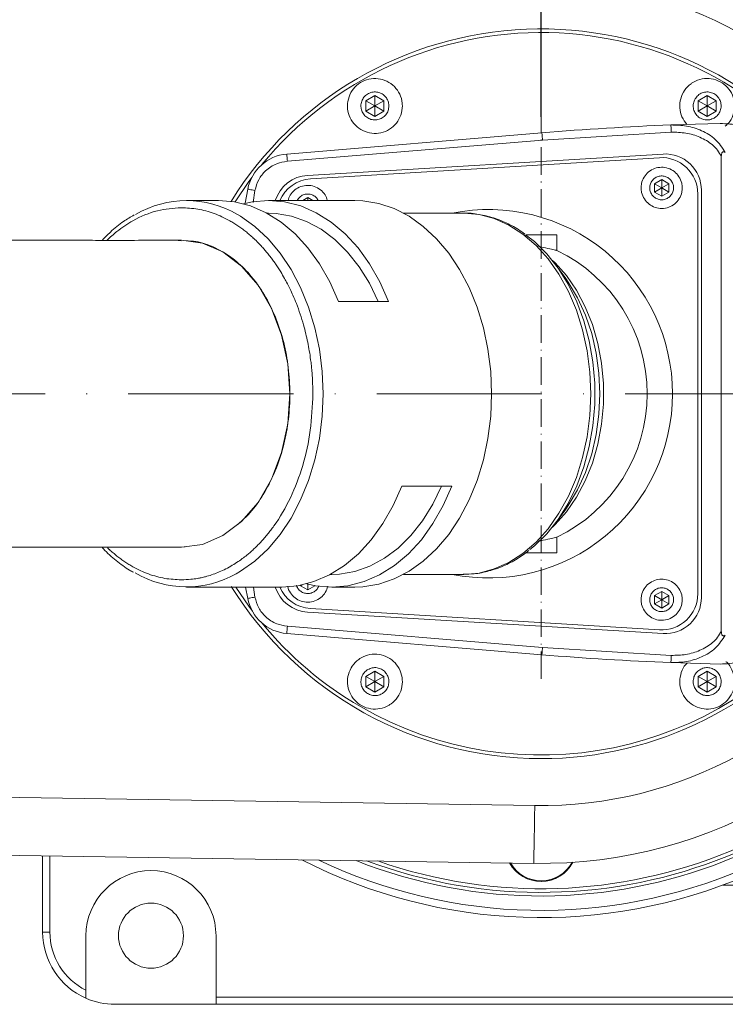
# Model space of a CAD drawing. Header units: millimetres. Extents: x -33 to 2421, y -2345 to -563.
# Tile 12 of 31: x 862 to 960, y -1826 to -1690. Entities that reach past the tile are written whole.
import ezdxf

# ---------------------------------------------------------------- set-up
doc = ezdxf.new("R2010")
doc.units = ezdxf.units.MM
doc.header["$LTSCALE"] = 0.3175
doc.linetypes.add('ACAD_ISO10W100', pattern=[18, 12, -3, 0, -3])
for name, color, linetype, lineweight in [('1轮廓实线层', 7, 'Continuous', 18), ('7标注层', 4, 'Continuous', 13), ('中心线', 4, 'ACAD_ISO10W100', 20), ('粗实线', 7, 'Continuous', 40)]:
    doc.layers.add(name, color=color, linetype=linetype, lineweight=lineweight)
doc.styles.add('标准汉字', font='gbenor.shx', dxfattribs={"bigfont": 'gbcbig.shx'})
doc.dimstyles.new('M1：4.5', dxfattribs={"dimscale": 4.5, "dimtxt": 3.5, "dimasz": 2.5, "dimexe": 2, "dimexo": 0, "dimgap": 1.5, "dimtad": 1, "dimdec": 3, "dimdsep": 46, "dimtxsty": '标准汉字', "dimcen": 5, "dimdle": 5, "dimclrd": 1, "dimclre": 1, "dimclrt": 256, "dimadec": 3, "dimazin": 2, "dimtfac": 1, "dimtdec": 3, "dimtmove": 0, "dimatfit": 3, "dimfxl": 1, "dimtolj": 1, "dimarcsym": 0})

# ---------------------------------------------------------------- blocks, each defined once
blk = doc.blocks.new('*D9')
at = {"layer": '7标注层', "color": 1, "lineweight": -2, "transparency": 16777216}
for p, q in [((609.34, -1703.55), (609.34, -1625.74)), ((934.34, -1703.55), (934.34, -1625.74)), ((620.59, -1634.74), (923.09, -1634.74))]:
    blk.add_line(p, q, dxfattribs=at)
at = {"layer": '7标注层', "color": 1, "lineweight": 20, "transparency": 16777216}
for points in [[(620.59, -1632.87), (620.59, -1636.62), (609.34, -1634.74)], [(923.09, -1632.87), (923.09, -1636.62), (934.34, -1634.74)]]:
    blk.add_solid(points, dxfattribs=at)
at = {"layer": 'Defpoints', "color": 0, "lineweight": 20, "transparency": 16777216}
for p in [(934.34, -1634.74), (609.34, -1703.55), (934.34, -1703.55)]:
    blk.add_point(p, dxfattribs=at)
at = {"layer": '7标注层', "lineweight": 18, "transparency": 16777216, "insert": (771.84, -1620.12), "char_height": 15.75, "attachment_point": 5, "style": '标准汉字'}
blk.add_mtext('\\A1;225/325/425', dxfattribs=at)

msp = doc.modelspace()

# ---------------------------------------------------------------- linework, layer by layer
at = {"layer": '1轮廓实线层', "lineweight": 18}
for p, q in [((911.3362, -1700.5788), (910.0862, -1701.3005)), ((912.5862, -1701.3005), (911.3362, -1700.5788)), ((911.3362, -1700.5788), (911.3362, -1702.0222)), ((957.3362, -1700.5788), (956.0862, -1701.3005)), ((958.5862, -1701.3005), (957.3362, -1700.5788)), ((957.3362, -1702.0222), (957.3362, -1700.5788)), ((910.0862, -1701.3005), (910.0862, -1702.7438)), ((911.3362, -1702.0222), (910.0862, -1701.3005)), ((910.0862, -1702.7438), (911.3362, -1702.0222)), ((912.5862, -1701.3005), (911.3362, -1702.0222)), ((911.3362, -1703.4655), (911.3362, -1702.0222)), ((912.5862, -1702.7438), (911.3362, -1702.0222)), ((912.5862, -1702.7438), (912.5862, -1701.3005)), ((956.0862, -1701.3005), (956.0862, -1702.7438)), ((956.0862, -1701.3005), (957.3362, -1702.0222)), ((956.0862, -1702.7438), (957.3362, -1702.0222)), ((958.5862, -1701.3005), (957.3362, -1702.0222)), ((957.3362, -1703.4655), (957.3362, -1702.0222)), ((958.5862, -1702.7438), (957.3362, -1702.0222)), ((958.5862, -1702.7438), (958.5862, -1701.3005)), ((910.0862, -1702.7438), (911.3362, -1703.4655)), ((911.3362, -1703.4655), (912.5862, -1702.7438)), ((956.0862, -1702.7438), (957.3362, -1703.4655)), ((957.3362, -1703.4655), (958.5862, -1702.7438)), ((959.1227, -1704.4507), (952.3206, -1704.6541)), ((899.1292, -1708.6849), (934.4559, -1705.741)), ((952.359, -1705.6534), (934.5389, -1706.7376)), ((934.5389, -1706.7376), (899.2123, -1709.6814)), ((951.237, -1708.677), (902.0146, -1711.6277)), ((950.7323, -1709.1823), (902.4285, -1712.1237)), ((959.2957, -1774.6858), (959.2957, -1709.0329)), ((951.0362, -1712.2046), (950.0362, -1712.782)), ((950.0362, -1712.782), (950.0362, -1713.9367)), ((951.0362, -1713.3593), (950.0362, -1712.782)), ((952.0362, -1712.782), (951.0362, -1712.2046)), ((951.0362, -1712.2046), (951.0362, -1713.3593)), ((952.0362, -1712.782), (951.0362, -1713.3593)), ((952.0362, -1713.9367), (952.0362, -1712.782)), ((893.3704, -1715.5003), (893.7355, -1713.531)), ((894.7175, -1713.7199), (894.478, -1715.3878)), ((950.0362, -1713.9367), (951.0362, -1713.3593)), ((950.0362, -1713.9367), (951.0362, -1714.514)), ((951.0362, -1714.514), (951.0362, -1713.3593)), ((952.0362, -1713.9367), (951.0362, -1713.3593)), ((951.0362, -1714.514), (952.0362, -1713.9367)), ((956.0362, -1769.5456), (956.0362, -1714.173)), ((956.5362, -1770.0506), (956.5362, -1713.668)), ((889.6628, -1715.1093), (885.2442, -1715.1093)), ((908.5787, -1715.1093), (896.5924, -1715.1093)), ((902.0362, -1714.7046), (901.3353, -1715.1093)), ((902.7372, -1715.1093), (902.0362, -1714.7046)), ((902.0362, -1714.7046), (902.0362, -1715.1093)), ((896.5924, -1716.8593), (896.3919, -1716.8593)), ((923.5608, -1716.8593), (915.3079, -1716.8593)), ((884.1043, -1720.6582), (884.5357, -1720.6764)), ((932.2156, -1719.8593), (936.5362, -1719.8593)), ((936.5362, -1722.0162), (936.5362, -1719.8593)), ((937.7471, -1725.9006), (936.5709, -1724.2691)), ((913.2094, -1729.08), (906.2798, -1729.08)), ((915.0479, -1754.6387), (921.9775, -1754.6387)), ((936.5709, -1759.4496), (937.7471, -1757.8181)), ((936.5362, -1763.8594), (936.5362, -1761.7024)), ((885.0612, -1763.037), (884.5362, -1763.0931)), ((932.2329, -1763.8594), (936.5362, -1763.8594)), ((905.16, -1766.8593), (905.3605, -1766.8593)), ((915.3079, -1766.8593), (923.5608, -1766.8593)), ((885.2442, -1768.6093), (898.4309, -1768.6093)), ((893.7355, -1770.1876), (893.4407, -1768.6093)), ((894.7175, -1769.9988), (894.518, -1768.6093)), ((901.0362, -1768.4367), (901.2574, -1768.309)), ((901.0362, -1768.3544), (901.0362, -1768.4367)), ((901.0362, -1768.4367), (902.0362, -1769.014)), ((902.0362, -1769.014), (902.0362, -1768.193)), ((902.0362, -1769.014), (903.0362, -1768.4367)), ((903.0362, -1768.4367), (902.9609, -1768.3932)), ((903.0362, -1768.4367), (903.0362, -1768.4066)), ((905.3605, -1768.6093), (908.5787, -1768.6093)), ((951.0362, -1769.2046), (950.0362, -1769.782)), ((950.0362, -1769.782), (950.0362, -1770.9367)), ((951.0362, -1770.3593), (950.0362, -1769.782)), ((952.0362, -1769.782), (951.0362, -1769.2046)), ((951.0362, -1769.2046), (951.0362, -1770.3593)), ((952.0362, -1769.782), (951.0362, -1770.3593)), ((952.0362, -1770.9367), (952.0362, -1769.782)), ((950.0362, -1770.9367), (951.0362, -1770.3593)), ((950.0362, -1770.9367), (951.0362, -1771.514)), ((951.0362, -1771.514), (951.0362, -1770.3593)), ((952.0362, -1770.9367), (951.0362, -1770.3593)), ((951.0362, -1771.514), (952.0362, -1770.9367)), ((902.0146, -1772.0909), (951.237, -1775.0417)), ((902.4285, -1771.595), (950.7323, -1774.5363)), ((934.5389, -1776.9811), (899.2123, -1774.0372)), ((899.1292, -1775.0337), (934.4559, -1777.9776)), ((952.359, -1778.0653), (934.5389, -1776.9811)), ((959.1227, -1779.2679), (952.3206, -1779.0646)), ((911.3362, -1780.2531), (910.0862, -1780.9748)), ((910.0862, -1780.9748), (910.0862, -1782.4182)), ((910.0862, -1780.9748), (911.3362, -1781.6965)), ((912.5862, -1780.9748), (911.3362, -1780.2531)), ((911.3362, -1780.2531), (911.3362, -1781.6965)), ((912.5862, -1780.9748), (911.3362, -1781.6965)), ((912.5862, -1782.4182), (912.5862, -1780.9748)), ((957.3362, -1780.2531), (956.0862, -1780.9748)), ((956.0862, -1780.9748), (956.0862, -1782.4182)), ((956.0862, -1780.9748), (957.3362, -1781.6965)), ((958.5862, -1780.9748), (957.3362, -1780.2531)), ((957.3362, -1780.2531), (957.3362, -1781.6965)), ((958.5862, -1780.9748), (957.3362, -1781.6965)), ((958.5862, -1782.4182), (958.5862, -1780.9748)), ((910.0862, -1782.4182), (911.3362, -1781.6965)), ((910.0862, -1782.4182), (911.3362, -1783.1398)), ((911.3362, -1781.6965), (911.3362, -1783.1398)), ((912.5862, -1782.4182), (911.3362, -1781.6965)), ((911.3362, -1783.1398), (912.5862, -1782.4182)), ((956.0862, -1782.4182), (957.3362, -1781.6965)), ((956.0862, -1782.4182), (957.3362, -1783.1398)), ((957.3362, -1783.1398), (957.3362, -1781.6965)), ((957.3362, -1781.6965), (958.5862, -1782.4182)), ((957.3362, -1783.1398), (958.5862, -1782.4182)), ((677.1841, -1794.9094), (933.4593, -1798.8526)), ((933.3362, -1806.8516), (671.7508, -1802.8268)), ((865.3362, -1816.3593), (865.3362, -1805.8053)), ((866.3362, -1805.8207), (866.3362, -1816.3593)), ((1024.6794, -1809.8593), (959.4808, -1809.8593)), ((866.3362, -1816.3593), (865.3362, -1816.3593)), ((871.3362, -1816.8593), (871.3362, -1824.4216)), ((889.3362, -1825.3593), (889.3362, -1816.8593)), ((871.3362, -1824.4216), (871.3362, -1825.5245)), ((889.3362, -1825.3593), (1021.3362, -1825.3593)), ((889.3362, -1825.3593), (889.3362, -1826.3594)), ((889.3362, -1826.3594), (875.3362, -1826.3594)), ((1021.3362, -1826.3594), (889.3362, -1826.3594))]:
    msp.add_line(p, q, dxfattribs=at)
for points in [[(952.3206, -1704.6541), (952.3214, -1704.6733), (952.3236, -1704.7301), (952.3271, -1704.8225), (952.3319, -1704.9468), (952.3377, -1705.0982), (952.3443, -1705.271), (952.3515, -1705.4584), (952.359, -1705.6534)], [(934.4559, -1705.741), (934.4575, -1705.7602), (934.4622, -1705.8169), (934.4698, -1705.909), (934.4802, -1706.0329), (934.4928, -1706.1839), (934.5071, -1706.3562), (934.5227, -1706.5431), (934.5389, -1706.7376)], [(899.1292, -1708.6849), (899.1308, -1708.704), (899.1356, -1708.7608), (899.1432, -1708.8528), (899.1536, -1708.9768), (899.1661, -1709.1278), (899.1805, -1709.3001), (899.1961, -1709.487), (899.2123, -1709.6814)], [(894.2941, -1711.9155), (893.8854, -1712.47), (891.968, -1715.3087)], [(893.7355, -1713.531), (893.7543, -1713.5347), (893.8102, -1713.5454), (893.901, -1713.5629), (894.0231, -1713.5864), (894.1719, -1713.615), (894.3417, -1713.6476), (894.5259, -1713.6831), (894.7175, -1713.7199)], [(906.2798, -1729.08), (905.0874, -1726.3763), (903.6761, -1723.8922), (902.066, -1721.6632), (900.2798, -1719.7207), (898.343, -1718.0924), (896.2831, -1716.8013), (894.1292, -1715.8658), (891.9119, -1715.2991), (889.6628, -1715.1093)], [(893.1276, -1715.5619), (894.3432, -1715.2991), (896.5924, -1715.1093), (898.8416, -1715.2991), (901.0589, -1715.8658), (903.2127, -1716.8013), (905.2727, -1718.0924), (907.2095, -1719.7207), (908.9956, -1721.6632), (910.6057, -1723.8922), (912.017, -1726.3763), (913.2094, -1729.08)], [(927.4938, -1741.8593), (927.366, -1738.7538), (926.984, -1735.6903), (926.3531, -1732.7103), (925.4819, -1729.8539), (924.3821, -1727.16), (923.0686, -1724.6648), (921.5591, -1722.4021), (919.8741, -1720.4025), (918.0363, -1718.6932), (916.0706, -1717.297), (914.0037, -1716.2331), (911.8633, -1715.5157), (909.6786, -1715.1546), (908.5787, -1715.1093)], [(892.1292, -1766.7743), (892.7361, -1766.4216), (894.7018, -1765.0255), (896.5395, -1763.3161), (898.2245, -1761.3166), (899.734, -1759.0539), (901.0476, -1756.5587), (902.1474, -1753.8647), (903.0186, -1751.0084), (903.6495, -1748.0283), (904.0314, -1744.9648), (904.1593, -1741.8593), (904.0314, -1738.7538), (903.6495, -1735.6903), (903.0186, -1732.7103), (902.1474, -1729.8539), (901.0476, -1727.16), (899.734, -1724.6648), (898.2245, -1722.4021), (896.5395, -1720.4025), (894.7018, -1718.6932), (892.7361, -1717.297), (892.3079, -1717.0446)], [(896.5924, -1716.8593), (897.6672, -1716.9056), (899.8009, -1717.2746), (901.8872, -1718.0071), (903.8952, -1719.0923), (905.7952, -1720.5141), (907.5591, -1722.2516), (909.1609, -1724.2791), (910.5768, -1726.5664), (911.7859, -1729.08)], [(923.5608, -1766.8593), (923.6399, -1766.8591), (925.764, -1766.6644), (927.8563, -1766.11), (929.8862, -1765.2041), (931.8244, -1763.9596), (933.6428, -1762.3947), (935.3151, -1760.5321), (936.8169, -1758.3987), (938.1265, -1756.0255), (939.2249, -1753.4469), (940.0961, -1750.7003), (940.7277, -1747.8255), (941.1103, -1744.8642), (941.2384, -1741.8593), (941.1103, -1738.8545), (940.7277, -1735.8932), (940.0961, -1733.0184), (939.2249, -1730.2717), (938.1265, -1727.6931), (936.8169, -1725.3199), (935.3151, -1723.1866), (933.6428, -1721.3239), (931.8244, -1719.759), (929.8862, -1718.5146), (927.8563, -1717.6086), (925.764, -1717.0543), (923.6399, -1716.8596), (923.5608, -1716.8593)], [(884.5371, -1763.1093), (887.4692, -1762.7049), (890.2873, -1761.4917), (892.8868, -1759.5312), (895.1621, -1756.8854), (897.0332, -1753.6672), (898.4193, -1749.9913), (899.2772, -1746.0055), (899.5631, -1741.8593), (899.2771, -1737.7126), (898.4193, -1733.7273), (897.033, -1730.051), (895.1621, -1726.8333), (892.8865, -1724.1871), (890.2873, -1722.2269), (887.4689, -1721.0137), (884.5371, -1720.6093), (884.4971, -1720.6148)], [(932.7996, -1763.4231), (933.4136, -1762.9198), (935.1396, -1761.2284), (936.7092, -1759.2556), (938.0995, -1757.0301), (939.2904, -1754.5842), (940.2646, -1751.9534), (941.0079, -1749.176), (941.5095, -1746.2923), (941.7622, -1743.3442), (941.7622, -1740.3745), (941.5095, -1737.4264), (941.0079, -1734.5427), (940.2646, -1731.7652), (939.2904, -1729.1345), (938.0995, -1726.6886), (936.7092, -1724.463), (935.1396, -1722.4902), (933.4136, -1720.7989), (932.1914, -1719.8422)], [(935.9248, -1723.4173), (936.2824, -1723.7559), (937.855, -1725.5117), (939.2549, -1727.5388), (940.4589, -1729.8036), (941.447, -1732.2686), (942.2028, -1734.8927), (942.7138, -1737.6326), (942.9714, -1740.4426), (942.9714, -1743.2761), (942.7138, -1746.0861), (942.2028, -1748.8259), (941.447, -1751.4501), (940.4589, -1753.915), (939.2549, -1756.1799), (937.855, -1758.207), (936.2824, -1759.9628), (935.9248, -1760.3013)], [(937.7471, -1757.8181), (938.0974, -1757.3166), (939.3923, -1755.1422), (940.4816, -1752.753), (941.3476, -1750.1876), (941.9765, -1747.4875), (942.3578, -1744.6963), (942.4857, -1741.8593), (942.3578, -1739.0223), (941.9765, -1736.2311), (941.3476, -1733.531), (940.4816, -1730.9656), (939.3923, -1728.5764), (938.0974, -1726.402), (937.7471, -1725.9006)], [(908.5787, -1768.6093), (909.6786, -1768.5641), (911.8633, -1768.2029), (914.0037, -1767.4855), (916.0706, -1766.4216), (918.0363, -1765.0255), (919.8741, -1763.3161), (921.5591, -1761.3166), (923.0686, -1759.0539), (924.3821, -1756.5587), (925.4819, -1753.8647), (926.3531, -1751.0084), (926.984, -1748.0283), (927.366, -1744.9648), (927.4938, -1741.8593)], [(898.4309, -1768.6093), (900.6801, -1768.4195), (902.8973, -1767.8529), (905.0512, -1766.9174), (907.1112, -1765.6263), (909.0479, -1763.9979), (910.8341, -1762.0555), (912.4442, -1759.8264), (913.8555, -1757.3424), (915.0479, -1754.6387)], [(921.9775, -1754.6387), (920.7851, -1757.3424), (919.3738, -1759.8264), (917.7637, -1762.0555), (915.9776, -1763.9979), (914.0408, -1765.6263), (911.9809, -1766.9174), (909.827, -1767.8529), (907.6097, -1768.4195), (905.3605, -1768.6093), (903.1113, -1768.4195), (901.8957, -1768.1567)], [(920.5541, -1754.6387), (919.3449, -1757.1522), (917.929, -1759.4396), (916.3273, -1761.467), (914.5633, -1763.2045), (912.6633, -1764.6263), (910.6553, -1765.7116), (908.5691, -1766.4441), (906.4353, -1766.8131), (905.3605, -1766.8593)], [(892.0936, -1768.6093), (893.8854, -1771.2486), (894.3928, -1771.9347)], [(893.7355, -1770.1876), (893.7543, -1770.1839), (893.8102, -1770.1732), (893.901, -1770.1557), (894.0231, -1770.1323), (894.1719, -1770.1037), (894.3417, -1770.071), (894.5259, -1770.0356), (894.7175, -1769.9988)], [(899.1292, -1775.0337), (899.1308, -1775.0146), (899.1356, -1774.9579), (899.1432, -1774.8658), (899.1536, -1774.7419), (899.1661, -1774.5909), (899.1805, -1774.4186), (899.1961, -1774.2316), (899.2123, -1774.0372)], [(934.4559, -1777.9776), (934.4575, -1777.9585), (934.4622, -1777.9018), (934.4698, -1777.8097), (934.4802, -1777.6857), (934.4928, -1777.5347), (934.5071, -1777.3624), (934.5227, -1777.1755), (934.5389, -1776.9811)], [(952.3206, -1779.0646), (952.3214, -1779.0454), (952.3236, -1778.9885), (952.3271, -1778.8962), (952.3319, -1778.7719), (952.3377, -1778.6204), (952.3443, -1778.4477), (952.3515, -1778.2603), (952.359, -1778.0653)], [(933.3362, -1806.8516), (933.3386, -1806.6979), (933.3456, -1806.2427), (933.357, -1805.5036), (933.3723, -1804.5088), (933.3909, -1803.2966), (933.4122, -1801.9137), (933.4353, -1800.4131), (933.4593, -1798.8526)]]:
    msp.add_lwpolyline(points, dxfattribs=at)
for centre, radius, start, end in [((934.3362, -1741.8593), 69.5, 25.572616, 111.612641), ((934.3362, -1741.8593), 68.5, 25.973551, 109.27622), ((934.3362, -1741.8593), 69, 25.771462, 90.000001), ((934.3362, -1741.8593), 65, 27.486424, 90.881508), ((934.3362, -1741.8593), 57, 31.756861, 90.881508), ((934.3362, -1741.8593), 50.5, 36.445605, 148.171017), ((934.3362, -1741.8593), 50, 36.869895, 140.630297), ((967.674, -2104.3593), 400, 92.199755, 94.763642), ((899.6275, -1714.6642), 6, 94.763642, 169.11402), ((951.5362, -1713.668), 5, 0, 93.430624), ((951.0362, -1714.173), 5, 0, 93.484597), ((902.3138, -1716.6188), 5, 93.430624, 162.428632), ((902.7324, -1717.1144), 5, 93.484597, 156.358317), ((885.2446, -1729.097), 13.9696, 59.627465, 120.241979), ((927.0362, -1741.8593), 25.5, 0, 101.364877), ((927.0362, -1741.8593), 22, 295.583002, 64.416998), ((927.0362, -1741.8593), 25.5, 258.635123, 0), ((885.2414, -1754.632), 13.9599, 239.49596, 299.564124), ((934.3362, -1741.8593), 50.5, 211.874832, 270), ((902.3138, -1767.0999), 5, 197.571368, 266.569376), ((902.7324, -1766.6042), 5, 203.641683, 266.515403), ((899.6275, -1769.0545), 6, 190.88598, 265.236358), ((951.0362, -1769.5456), 5, 266.515403, 0), ((951.5362, -1770.0506), 5, 266.569376, 0), ((934.3362, -1741.8593), 69.5, 248.38735, 334.427384), ((934.3362, -1741.8593), 50, 240, 323.130099), ((934.3362, -1741.8593), 69, 249.513625, 334.228538), ((934.3362, -1741.8593), 68.5, 250.723769, 334.026449), ((934.3362, -1741.8593), 65, 269.118492, 332.513572), ((934.3362, -1741.8593), 57, 269.118492, 328.243134), ((934.3362, -1741.8593), 50.5, 270, 323.554389), ((934.3362, -1741.8593), 50, 219.369724, 240), ((967.674, -1379.3593), 400, 265.236358, 267.800245), ((934.3362, -1741.8593), 72.5, 242.826933, 293.231457), ((934.3362, -1741.8593), 71.5, 244.498511, 293.231457), ((934.3362, -1804.3593), 5, 209.216408, 331.965716), ((934.3362, -1804.3593), 4.9, 209.896527, 331.235674), ((934.3362, -1804.3593), 5, 270, 331.965716), ((880.3362, -1816.8593), 9, 0, 180), ((875.3362, -1816.3593), 10, 180, 246.421822), ((875.3362, -1816.3593), 9, 180, 243.6122), ((875.3362, -1816.3593), 10, 246.421822, 270)]:
    msp.add_arc(centre, radius, start, end, dxfattribs=at)
for points, knots in [([(915.1362, -1702.0222), (915.0942, -1702.4495), (915.0102, -1703.3041), (914.3551, -1704.4415), (913.3905, -1705.3061), (912.186, -1705.8005), (910.8879, -1705.8688), (909.6398, -1705.5037), (908.583, -1704.7456), (907.8366, -1703.6817), (907.5655, -1702.7137), (907.5137, -1701.7306), (907.6816, -1700.7395), (908.3121, -1699.603), (909.2833, -1698.7382), (910.4861, -1698.2438), (911.7847, -1698.1755), (913.0325, -1698.5407), (914.0901, -1699.2987), (914.8332, -1700.3627), (915.1137, -1701.3303), (915.1319, -1701.8889), (915.1362, -1702.0222)], [0, 0, 0, 0, 35861.06791783, 71723.14890819, 107584.01985491, 143445.76189569, 179307.32132954, 215168.63739343, 251029.9741911, 286891.99948163, 322752.99871181, 333991.09814927, 369852.99180532, 405714.34015111, 441575.92445224, 477437.34802942, 513298.69834636, 549160.215386, 585021.55218368, 620882.89154923, 656744.6971699, 667982.78559002, 667982.78559002, 667982.78559002, 667982.78559002]), ([(954.5359, -1704.5879), (954.2798, -1704.2485), (953.765, -1703.5665), (953.4769, -1702.2901), (953.6, -1701.0005), (954.1495, -1699.8209), (954.8519, -1699.1024), (955.6775, -1698.566), (956.6197, -1698.2159), (957.9192, -1698.1937), (959.1537, -1698.6023), (960.1834, -1699.3969), (960.8913, -1700.4866), (961.2012, -1701.7525), (961.0648, -1703.0375), (960.5992, -1704.1292), (960.0602, -1704.6199), (959.8381, -1704.8221)], [0, 0, 0, 0, 35329.59246863, 71005.06052871, 106680.47124335, 142355.38849144, 178030.34314277, 189210.01747063, 224885.002825, 260560.03300953, 296235.09863447, 331909.89713964, 367585.25310339, 403260.67187565, 438935.25335584, 474610.92596965, 499614.72496069, 499614.72496069, 499614.72496069, 499614.72496069]), ([(913.2712, -1702.0222), (913.2498, -1702.2397), (913.207, -1702.6749), (912.8735, -1703.2541), (912.3822, -1703.6943), (911.7689, -1703.9461), (911.1079, -1703.9809), (910.4724, -1703.795), (909.9343, -1703.409), (909.5542, -1702.8672), (909.4161, -1702.3743), (909.3898, -1701.8737), (909.4753, -1701.369), (909.7963, -1700.7903), (910.2909, -1700.3499), (910.9033, -1700.0982), (911.5646, -1700.0634), (912.2, -1700.2494), (912.7385, -1700.6353), (913.1169, -1701.1772), (913.2598, -1701.6699), (913.269, -1701.9543), (913.2712, -1702.0222)], [0, 0, 0, 0, 35861.70974875, 71724.93375092, 107586.90224398, 143449.57987208, 179312.13788462, 215174.47482849, 251036.79447644, 286900.00732319, 322762.61752965, 334000.35859499, 369863.68999641, 405725.47517403, 441588.23026389, 477450.66284802, 513312.81018008, 549175.54181521, 585037.52725537, 620900.74010212, 656761.76665449, 668001.17207523, 668001.17207523, 668001.17207523, 668001.17207523]), ([(958.3037, -1703.6979), (958.1046, -1703.7882), (957.7063, -1703.9687), (957.038, -1703.9695), (956.4111, -1703.7641), (955.8864, -1703.3589), (955.5257, -1702.8038), (955.369, -1702.1604), (955.4342, -1701.5015), (955.7134, -1700.9014), (956.0712, -1700.5354), (956.4916, -1700.2623), (956.9714, -1700.084), (957.6331, -1700.0726), (958.2617, -1700.2807), (958.7859, -1700.6853), (959.1468, -1701.2405), (959.3034, -1701.8838), (959.2384, -1702.5432), (958.9584, -1703.1418), (958.6031, -1703.5119), (958.3614, -1703.6621), (958.3037, -1703.6979)], [0, 0, 0, 0, 35813.13115494, 71626.1241975, 107439.75960773, 143252.7160576, 179064.93549334, 214878.19120398, 250690.88531559, 286504.68061895, 322317.90867335, 333540.53386554, 369353.27993256, 405166.68359491, 440979.41265351, 476793.37266226, 512605.81587085, 548418.97441367, 584231.66852528, 620045.29044073, 655858.51849512, 667081.14368731, 667081.14368731, 667081.14368731, 667081.14368731]), ([(959.8467, -1708.4667), (959.423, -1707.8197), (958.5866, -1706.5426), (956.6111, -1705.38), (954.5039, -1704.7043), (953.0458, -1704.6708), (952.3206, -1704.6541)], [0, 0, 0, 0, 38291.03447796, 75584.0363144, 112267.75172486, 148563.25015902, 148563.25015902, 148563.25015902, 148563.25015902]), ([(967.4888, -1709.8317), (967.3889, -1709.3832), (967.189, -1708.4863), (966.1776, -1706.9449), (964.3712, -1705.5327), (961.8125, -1704.5765), (960.02, -1704.4927), (959.1227, -1704.4507)], [0, 0, 0, 0, 22239.54488234, 44474.86885094, 88286.09595966, 131787.9958894, 175396.16635446, 175396.16635446, 175396.16635446, 175396.16635446]), ([(959.2957, -1709.0329), (959.1327, -1708.7322), (958.8072, -1708.1315), (957.8414, -1707.1561), (956.367, -1706.2769), (954.3942, -1705.6947), (953.0366, -1705.6671), (952.359, -1705.6534)], [0, 0, 0, 0, 22032.95686803, 44009.7848509, 87865.70334276, 131728.8811607, 175437.61095668, 175437.61095668, 175437.61095668, 175437.61095668]), ([(959.8467, -1708.4667), (959.7935, -1708.4321), (959.7115, -1708.3788), (959.5903, -1708.3593), (959.5025, -1708.3771), (959.427, -1708.4308), (959.3597, -1708.5337), (959.3016, -1708.7385), (959.298, -1708.9152), (959.2957, -1709.0329)], [0, 0, 0, 0, 43953.81361111, 67647.85519194, 87633.21041453, 107703.70858989, 130428.71652903, 167034.61564075, 240185.82462704, 240185.82462704, 240185.82462704, 240185.82462704]), ([(899.2123, -1709.6814), (898.7157, -1709.7672), (897.613, -1709.9577), (896.2203, -1710.8868), (895.158, -1712.1974), (894.8653, -1713.2089), (894.7175, -1713.7199)], [0, 0, 0, 0, 34544.51217647, 76706.06375548, 112366.80317813, 148784.58593776, 148784.58593776, 148784.58593776, 148784.58593776]), ([(953.8862, -1713.3593), (953.8738, -1713.5582), (953.8414, -1714.0765), (953.5142, -1714.8699), (952.8782, -1715.6057), (952.0298, -1716.0886), (951.0707, -1716.2637), (950.1073, -1716.1114), (949.2487, -1715.6487), (948.5917, -1714.9282), (948.2493, -1714.1217), (948.163, -1713.3816), (948.2404, -1712.6422), (948.5552, -1711.8487), (949.195, -1711.1129), (950.0424, -1710.63), (951.0019, -1710.455), (951.9649, -1710.6073), (952.8245, -1711.0699), (953.4775, -1711.7904), (953.8335, -1712.597), (953.8709, -1713.1379), (953.8862, -1713.3593)], [0, 0, 0, 0, 22280.72776167, 58060.1031151, 93839.65586615, 129619.01136553, 165398.56610761, 201178.13046326, 236957.69476685, 272737.12481646, 308516.58248902, 333306.04596928, 355586.74460864, 391366.11996207, 427145.67271312, 462925.0282125, 498704.38287903, 534483.77318588, 570263.33748948, 606042.76753908, 641822.33416663, 666611.79764688, 666611.79764688, 666611.79764688, 666611.79764688]), ([(952.6862, -1713.3593), (952.668, -1713.5449), (952.6315, -1713.9159), (952.3471, -1714.4098), (951.9282, -1714.7852), (951.4052, -1714.9999), (950.8415, -1715.0296), (950.2996, -1714.871), (949.8408, -1714.5419), (949.5167, -1714.0799), (949.3989, -1713.6596), (949.3765, -1713.2327), (949.4494, -1712.8024), (949.7231, -1712.3089), (950.1448, -1711.9334), (950.6671, -1711.7187), (951.2309, -1711.689), (951.7727, -1711.8476), (952.232, -1712.1768), (952.5547, -1712.6388), (952.6764, -1713.0589), (952.6843, -1713.3015), (952.6862, -1713.3593)], [0, 0, 0, 0, 35788.59083844, 71577.3268678, 107366.51687713, 143155.48793434, 178943.85420206, 214732.72927292, 250521.31879421, 286311.50566808, 322098.9187276, 333315.07370329, 369103.66454173, 404892.40057109, 440680.31052472, 476469.28158193, 512258.12847496, 548046.541633, 583835.13115429, 619623.74151703, 655413.00795233, 666627.24042716, 666627.24042716, 666627.24042716, 666627.24042716]), ([(899.311, -1715.1093), (899.3928, -1714.8575), (899.5738, -1714.2997), (900.2005, -1713.6146), (901.041, -1713.1296), (902.0019, -1712.9552), (902.9663, -1713.1069), (903.819, -1713.5713), (904.475, -1714.2606), (904.6755, -1714.8369), (904.7702, -1715.1093)], [0, 0, 0, 0, 29690.5750648, 65764.18369173, 101837.50132269, 137910.81811396, 173984.17083837, 210057.82261535, 246131.21540903, 278457.23141995, 278457.23141995, 278457.23141995, 278457.23141995]), ([(900.5922, -1715.1093), (900.6393, -1715.0125), (900.7678, -1714.7485), (901.1496, -1714.4359), (901.6656, -1714.2182), (902.2319, -1714.1889), (902.7702, -1714.3489), (903.226, -1714.6614), (903.4097, -1714.9651), (903.4969, -1715.1093)], [0, 0, 0, 0, 21488.70793494, 58579.44110863, 95671.04333775, 132762.74755918, 169854.24162003, 206945.47641786, 240499.59599193, 240499.59599193, 240499.59599193, 240499.59599193]), ([(874.2438, -1720.6224), (874.2609, -1720.6045), (874.4721, -1720.3842), (874.9332, -1719.98), (875.7294, -1719.3034), (876.7053, -1718.5915), (878.5328, -1717.4694), (881.1395, -1716.3634), (883.4267, -1716.1924), (884.5371, -1716.1093)], [0, 0, 0, 0, 1405.08631475, 17327.56368482, 35776.69152212, 62758.95999041, 89741.31001501, 167364.5075496, 240600.89708213, 240600.89708213, 240600.89708213, 240600.89708213]), ([(884.5371, -1716.1093), (885.2998, -1716.1485), (886.825, -1716.2268), (889.0767, -1716.8574), (890.7256, -1717.6098), (891.8069, -1718.2455), (892.3651, -1718.6049), (892.9143, -1718.9907), (893.4541, -1719.4024), (893.9838, -1719.8399), (894.3372, -1720.1551), (894.5813, -1720.3814), (894.8671, -1720.65), (895.295, -1721.0769), (895.7859, -1721.6057), (896.2086, -1722.0901), (896.6162, -1722.5857), (897.0208, -1723.1088), (897.285, -1723.4712), (897.4304, -1723.6772), (897.4847, -1723.7543), (897.7882, -1724.1906), (898.2502, -1724.9012), (898.9288, -1726.0605), (899.4894, -1727.1407), (900.0304, -1728.3152), (900.5078, -1729.4622), (901.001, -1730.8214), (901.4302, -1732.2144), (901.7717, -1733.5195), (902.0404, -1734.7274), (902.2632, -1735.9293), (902.4243, -1737.0084), (902.5341, -1737.9243), (902.6262, -1738.8664), (902.7204, -1740.164), (902.7359, -1741.229), (902.7451, -1741.8593)], [0, 0, 0, 0, 91795.12394166, 183590.31004282, 275385.51249617, 300001.65449016, 324617.00068952, 349233.07114655, 373854.80593595, 398476.21216147, 423096.45623413, 424166.28344654, 433633.00792589, 464425.13169441, 487218.46607706, 507947.23448515, 529949.53611063, 551952.20414154, 573953.88982193, 574296.76132509, 576725.77877639, 583231.11769342, 626406.36570655, 658888.79998446, 711371.9631354, 740413.74663922, 778251.91910898, 824666.97393746, 870436.67355329, 907580.40799519, 943133.31935998, 978245.69390817, 1013357.48900457, 1037027.29777523, 1057352.55820668, 1094355.39008102, 1148030.57266869, 1148030.57266869, 1148030.57266869, 1148030.57266869]), ([(932.1043, -1719.7692), (931.97, -1719.6625), (931.2366, -1719.0797), (929.7871, -1718.3028), (927.786, -1717.464), (925.726, -1717.0027), (924.2906, -1716.8107), (923.5558, -1716.8656), (923.5118, -1716.8689)], [0, 0, 0, 0, 11286.27078229, 61638.49110075, 111583.77586355, 161088.8751499, 210213.21278044, 213347.58035086, 213347.58035086, 213347.58035086, 213347.58035086]), ([(877.9886, -1717.1115), (877.4952, -1717.4), (876.3577, -1718.0651), (874.8812, -1719.25), (873.9584, -1720.2287), (873.5876, -1720.622)], [0, 0, 0, 0, 34817.5028825, 80282.47705526, 110834.92151197, 110834.92151197, 110834.92151197, 110834.92151197]), ([(884.4996, -1720.6094), (882.7165, -1720.614), (879.4842, -1720.6224), (875.1083, -1720.6231), (871.5387, -1720.6213), (868.5563, -1720.6187), (865.6019, -1720.6156), (862.3262, -1720.6123), (858.4517, -1720.6089), (853.0396, -1720.6059), (846.2693, -1720.6058), (838.3532, -1720.6054), (831.7146, -1720.6049), (826.4763, -1720.605), (822.6163, -1720.6054), (818.5232, -1720.606), (813.7272, -1720.607), (808.0529, -1720.6082), (802.0229, -1720.6091), (796.0535, -1720.61), (790.608, -1720.6107), (785.7194, -1720.6115), (781.3588, -1720.613), (777.2556, -1720.6148), (772.3182, -1720.6165), (766.2065, -1720.6171), (758.5708, -1720.6147), (750.3489, -1720.6113), (742.008, -1720.6104), (733.8957, -1720.6092), (725.9505, -1720.608), (719.4645, -1720.6065), (714.4662, -1720.6056), (710.8795, -1720.6058), (707.2046, -1720.6062), (703.256, -1720.6061), (699.0881, -1720.6057), (695.0745, -1720.6055), (691.8126, -1720.6056), (689.4234, -1720.6056), (687.6392, -1720.6056), (685.6898, -1720.6059), (683.1871, -1720.6063), (679.8768, -1720.6081), (675.7737, -1720.6117), (670.8927, -1720.6175), (665.2428, -1720.6236), (658.817, -1720.6274), (654.2833, -1720.6156), (651.8761, -1720.6094)], [0, 0, 0, 0, 40034.66855913, 72574.07196407, 97678.10667066, 119011.44749906, 138072.88247656, 162097.20670382, 189893.70385544, 221148.64677473, 276426.38132885, 329626.6738152, 381498.43188404, 408002.47260642, 432150.53385424, 456556.61165237, 487170.20338429, 524221.80591292, 564461.37292453, 600703.41944288, 635662.06795723, 665491.46996439, 691014.23689939, 716005.16217304, 740941.98486654, 781695.87532229, 828155.73991479, 881170.82797969, 933185.39952669, 982803.55247904, 1032825.42250248, 1083210.58032523, 1106753.84858242, 1128961.53081214, 1152314.57338751, 1178313.78716537, 1206957.35091295, 1235797.40512136, 1259742.85436059, 1273496.98493902, 1284772.77974367, 1296393.3707588, 1313734.80037002, 1336921.24559549, 1365957.13806793, 1400868.31207784, 1441711.46922859, 1488585.49786774, 1541645.99930765, 1541645.99930765, 1541645.99930765, 1541645.99930765]), ([(885.2394, -1720.7062), (885.5737, -1720.7106), (886.7528, -1720.7261), (888.7428, -1721.3751), (891.1164, -1722.6407), (893.3062, -1724.4783), (895.2422, -1726.8093), (896.8805, -1729.5615), (898.1611, -1732.6693), (899.0631, -1736.0328), (899.5441, -1739.565), (899.6079, -1743.1609), (899.2353, -1746.7195), (898.4534, -1750.1417), (897.2704, -1753.3286), (895.7257, -1756.1792), (894.0445, -1758.4639), (892.7917, -1759.556), (892.2586, -1760.0206)], [0, 0, 0, 0, 14045.42192081, 49538.42631043, 85031.44122385, 120524.18894402, 156017.0958974, 191510.14034443, 227003.1364314, 262495.90506091, 297989.0079058, 333481.80618371, 368974.74076845, 404467.53822089, 439960.50030768, 475453.52841298, 510946.53135559, 537236.4932334, 537236.4932334, 537236.4932334, 537236.4932334]), ([(933.8806, -1721.4234), (934.017, -1721.4533), (934.6813, -1721.5987), (935.5843, -1721.8014), (936.3973, -1721.9845), (936.4918, -1722.0061), (936.5362, -1722.0162)], [0, 0, 0, 0, 12309.0994217, 59947.48207121, 106844.45917657, 148487.71685366, 148487.71685366, 148487.71685366, 148487.71685366]), ([(902.7451, -1741.8593), (902.6765, -1743.5553), (902.5393, -1746.9473), (901.4427, -1751.8376), (899.7403, -1756.3384), (898.0704, -1759.1855), (896.9173, -1760.748), (896.4707, -1761.3142), (896.0074, -1761.8641), (895.5243, -1762.3996), (895.0212, -1762.9188), (894.6655, -1763.2601), (894.199, -1763.6901), (893.6952, -1764.1269), (892.9313, -1764.7195), (892.1899, -1765.2357), (891.3518, -1765.7499), (890.4808, -1766.2114), (889.5933, -1766.6079), (888.7303, -1766.9277), (887.9673, -1767.1556), (887.3196, -1767.3109), (886.6534, -1767.4412), (885.7359, -1767.5744), (884.9829, -1767.5963), (884.5371, -1767.6093)], [0, 0, 0, 0, 95132.45462645, 190265.21359051, 285398.03504074, 380531.36008742, 396411.93359554, 412292.10155458, 428173.15049401, 444461.16904792, 461053.60639039, 477646.19748091, 478609.12410775, 505299.26359088, 524572.07084992, 547816.91374493, 570929.50243016, 597140.67195461, 621680.37127639, 644842.92539873, 668005.42169818, 683619.1922231, 697027.42610326, 721437.24415162, 756845.27132554, 756845.27132554, 756845.27132554, 756845.27132554]), ([(933.9606, -1762.2777), (934.0696, -1762.2539), (934.7052, -1762.1146), (935.583, -1761.9176), (936.3975, -1761.7341), (936.4919, -1761.7126), (936.5362, -1761.7024)], [0, 0, 0, 0, 9997.1415817, 58289.03410024, 105829.35037167, 148043.90443744, 148043.90443744, 148043.90443744, 148043.90443744]), ([(651.8766, -1763.1092), (653.6632, -1763.1041), (656.9053, -1763.0947), (661.2968, -1763.0938), (664.8824, -1763.0956), (667.8803, -1763.0984), (670.8441, -1763.1018), (674.1223, -1763.1055), (677.9908, -1763.1095), (684.6615, -1763.1137), (693.9701, -1763.1126), (703.1362, -1763.1137), (709.3504, -1763.1135), (712.562, -1763.1133), (715.7093, -1763.1129), (719.1184, -1763.1122), (723.1014, -1763.1114), (727.6871, -1763.1104), (732.4858, -1763.1096), (736.9028, -1763.1091), (740.5448, -1763.1086), (743.3866, -1763.1082), (745.8614, -1763.1078), (748.3586, -1763.1074), (751.2637, -1763.1068), (754.6152, -1763.1058), (759.0513, -1763.1038), (764.2016, -1763.1024), (769.8263, -1763.0951), (775.0098, -1763.0873), (779.8675, -1763.0883), (784.0486, -1763.0975), (787.9156, -1763.1021), (791.7251, -1763.1052), (796.1277, -1763.1076), (801.1109, -1763.1092), (806.3786, -1763.1103), (811.4615, -1763.1112), (816.0557, -1763.1122), (819.9807, -1763.1129), (823.5485, -1763.1133), (826.9567, -1763.1136), (830.4837, -1763.1137), (833.9628, -1763.1135), (837.1888, -1763.1134), (839.8442, -1763.1132), (842.2426, -1763.113), (844.7063, -1763.1128), (847.7501, -1763.1127), (851.3814, -1763.1121), (856.011, -1763.1106), (861.7102, -1763.106), (868.5585, -1763.099), (876.2508, -1763.0916), (881.6434, -1763.1032), (884.5, -1763.1093)], [0, 0, 0, 0, 44700.82768466, 81119.10761005, 109293.80006438, 133213.00949422, 154615.74683905, 181473.67850443, 212481.13203021, 247385.95084665, 339232.18909903, 426912.56648461, 452820.67802803, 476108.70817353, 497275.92590307, 521489.50007443, 550123.20837288, 583175.29784098, 619646.47833662, 652029.70743044, 676309.09780785, 696053.94719878, 711449.79989896, 727939.98870804, 748071.12761856, 771842.3979777, 797452.67480458, 839931.6237282, 878416.749743, 913957.70812419, 946856.66573861, 978637.07690121, 1000939.55656849, 1027478.04720289, 1058252.70529454, 1093270.22309334, 1132467.96684525, 1169878.109053, 1201738.30433471, 1231196.0406077, 1254781.18938652, 1279370.30252353, 1305957.6220918, 1332782.93005411, 1356927.41065519, 1378342.74328048, 1392734.86316761, 1411374.68686795, 1434805.26264923, 1463021.27731232, 1496011.82113308, 1543976.02308557, 1599503.23119771, 1662762.40229658, 1734018.57465634, 1734018.57465634, 1734018.57465634, 1734018.57465634]), ([(873.5655, -1763.0968), (873.6269, -1763.169), (874.2233, -1763.8697), (875.4972, -1764.9451), (876.8984, -1766.0376), (877.7453, -1766.4738), (877.9305, -1766.5692)], [0, 0, 0, 0, 7120.64443977, 69109.94109566, 130969.14885019, 148289.13293942, 148289.13293942, 148289.13293942, 148289.13293942]), ([(884.5371, -1767.6093), (883.7745, -1767.5702), (882.2492, -1767.4918), (879.9975, -1766.8612), (878.3487, -1766.1089), (877.2673, -1765.4732), (876.7092, -1765.1137), (876.1599, -1764.728), (875.6201, -1764.3162), (875.0904, -1763.8787), (874.7372, -1763.5635), (874.4929, -1763.3373), (874.3818, -1763.235), (874.2811, -1763.1335), (874.2444, -1763.0965)], [0, 0, 0, 0, 85075.0121847, 170149.53733464, 255224.90732557, 278038.44564989, 300852.91306741, 323666.54836235, 346485.78207838, 369304.62799642, 392122.53092157, 393113.14513996, 401886.83230162, 406918.10964986, 406918.10964986, 406918.10964986, 406918.10964986]), ([(923.5413, -1766.8296), (924.0587, -1766.825), (925.2645, -1766.8141), (927.1403, -1766.4281), (929.1321, -1765.7321), (930.9867, -1764.79), (932.1127, -1763.9533), (932.6431, -1763.5592)], [0, 0, 0, 0, 28217.30866459, 65769.72933274, 103374.5051512, 141172.09764075, 174827.21614773, 174827.21614773, 174827.21614773, 174827.21614773]), ([(904.808, -1768.4919), (904.7145, -1768.7849), (904.5232, -1769.3845), (903.8732, -1770.1047), (903.0313, -1770.5888), (902.07, -1770.7637), (901.1086, -1770.6112), (900.2442, -1770.1494), (899.6085, -1769.4257), (899.2997, -1768.8317), (899.2626, -1768.5118), (899.2623, -1768.5088)], [0, 0, 0, 0, 36464.97506908, 74645.31830517, 112826.15347881, 151007.20126816, 189188.25931632, 227368.62244927, 265550.41590364, 303731.41824198, 304095.36985755, 304095.36985755, 304095.36985755, 304095.36985755]), ([(903.5809, -1768.4277), (903.5056, -1768.5888), (903.3515, -1768.9188), (902.9253, -1769.2843), (902.4059, -1769.5002), (901.8418, -1769.5294), (901.2978, -1769.3716), (900.8477, -1769.0399), (900.5624, -1768.6783), (900.5027, -1768.426), (900.4857, -1768.3543)], [0, 0, 0, 0, 35993.29887031, 73717.78945836, 111440.88941564, 149163.60519882, 186886.36054445, 224610.2408775, 262334.62235733, 277308.58854942, 277308.58854942, 277308.58854942, 277308.58854942]), ([(953.8862, -1770.3593), (953.8738, -1770.5582), (953.8414, -1771.0765), (953.5142, -1771.8699), (952.8782, -1772.6057), (952.0298, -1773.0886), (951.0707, -1773.2637), (950.1073, -1773.1113), (949.2487, -1772.6487), (948.5917, -1771.9282), (948.2493, -1771.1217), (948.1631, -1770.3816), (948.2404, -1769.6422), (948.5552, -1768.8487), (949.195, -1768.1129), (950.0424, -1767.63), (951.0019, -1767.455), (951.9649, -1767.6072), (952.8245, -1768.07), (953.4776, -1768.7904), (953.8335, -1769.597), (953.8709, -1770.1379), (953.8862, -1770.3593)], [0, 0, 0, 0, 22186.54109925, 57815.69853152, 93443.16399295, 129071.27047955, 164699.57536659, 200327.88982656, 235955.67793476, 271584.67863249, 307212.88686036, 331897.55857378, 354084.07067383, 389711.16575971, 425340.30612201, 460968.41260861, 496596.31906953, 532224.28693713, 567853.12767199, 603480.4884333, 639108.80515557, 663793.47686899, 663793.47686899, 663793.47686899, 663793.47686899]), ([(952.6862, -1770.3593), (952.668, -1770.5448), (952.6315, -1770.9159), (952.347, -1771.4098), (951.9282, -1771.7853), (951.4052, -1771.9999), (950.8416, -1772.0296), (950.2996, -1771.8711), (949.8408, -1771.5419), (949.5166, -1771.0799), (949.399, -1770.6596), (949.3765, -1770.2327), (949.4494, -1769.8024), (949.7231, -1769.3089), (950.1448, -1768.9334), (950.6671, -1768.7187), (951.2309, -1768.689), (951.7728, -1768.8476), (952.2319, -1769.1768), (952.5547, -1769.6388), (952.6764, -1770.0589), (952.6843, -1770.3014), (952.6862, -1770.3593)], [0, 0, 0, 0, 35637.15840276, 71274.4613821, 106913.4911174, 142551.02813012, 178187.9629124, 213825.40434491, 249463.67858946, 285099.28662745, 320738.96330955, 331907.65931503, 367544.81771779, 403182.12069713, 438818.60109612, 474456.13810883, 510093.55148274, 545730.53295693, 581368.80720148, 617004.41523947, 652644.09192158, 663808.95919561, 663808.95919561, 663808.95919561, 663808.95919561]), ([(899.2123, -1774.0372), (898.7157, -1773.9514), (897.613, -1773.761), (896.2203, -1772.8319), (895.158, -1771.5212), (894.8653, -1770.5098), (894.7175, -1769.9988)], [0, 0, 0, 0, 34386.10940639, 76354.33052161, 111851.54874938, 148102.33891581, 148102.33891581, 148102.33891581, 148102.33891581]), ([(967.4888, -1773.8869), (967.3889, -1774.3355), (967.189, -1775.2324), (966.1776, -1776.7737), (964.3712, -1778.1859), (961.8125, -1779.1421), (960.02, -1779.226), (959.1227, -1779.2679)], [0, 0, 0, 0, 22125.03279853, 44245.86641692, 87831.50820287, 131109.41554476, 174493.09369674, 174493.09369674, 174493.09369674, 174493.09369674]), ([(959.8467, -1775.252), (959.423, -1775.899), (958.5866, -1777.1761), (956.6111, -1778.3387), (954.5039, -1779.0144), (953.0458, -1779.0479), (952.3206, -1779.0646)], [0, 0, 0, 0, 38087.56608187, 75182.13702491, 111671.07059709, 147773.66970828, 147773.66970828, 147773.66970828, 147773.66970828]), ([(959.2957, -1774.6858), (959.1327, -1774.9865), (958.8072, -1775.5871), (957.8414, -1776.5626), (956.367, -1777.4417), (954.3942, -1778.024), (953.0366, -1778.0515), (952.359, -1778.0653)], [0, 0, 0, 0, 21920.03909887, 43784.69975695, 87415.52357926, 131054.08451448, 174538.76796587, 174538.76796587, 174538.76796587, 174538.76796587]), ([(959.8467, -1775.2519), (959.7935, -1775.2865), (959.7115, -1775.3398), (959.5903, -1775.3593), (959.5025, -1775.3415), (959.427, -1775.2879), (959.3597, -1775.1849), (959.3016, -1774.9802), (959.298, -1774.8035), (959.2957, -1774.6858)], [0, 0, 0, 0, 43733.66906965, 67311.18119992, 87197.60413819, 107168.74855127, 129781.26227043, 166200.16763602, 238995.40766795, 238995.40766795, 238995.40766795, 238995.40766795]), ([(909.4362, -1778.4056), (909.8273, -1778.2283), (910.6094, -1777.8738), (911.9219, -1777.8724), (913.153, -1778.2755), (914.1835, -1779.0714), (914.8917, -1780.1614), (915.1995, -1781.4249), (915.0714, -1782.7191), (914.5232, -1783.8975), (913.8204, -1784.6161), (912.995, -1785.1527), (912.0527, -1785.5028), (910.7533, -1785.525), (909.5186, -1785.1163), (908.4892, -1784.3219), (907.7806, -1783.2315), (907.473, -1781.9682), (907.6007, -1780.6733), (908.1506, -1779.4977), (908.8484, -1778.771), (909.323, -1778.476), (909.4362, -1778.4056)], [0, 0, 0, 0, 35648.14034958, 71296.11571214, 106943.94347865, 142591.8667373, 178240.06880822, 213888.4963104, 249536.8665106, 285184.74361828, 320832.06222745, 332003.99569625, 367652.13604584, 403300.1114084, 438948.13678046, 474595.89523522, 510244.21072604, 545892.58897775, 581540.95917796, 617188.83628564, 652836.15489481, 664008.08836361, 664008.08836361, 664008.08836361, 664008.08836361]), ([(959.9161, -1778.9368), (959.9571, -1778.9653), (960.3482, -1779.2366), (960.8184, -1780.0589), (961.1081, -1781.0034), (961.1581, -1781.9888), (960.991, -1782.9788), (960.3603, -1784.1157), (959.3891, -1784.9804), (958.1864, -1785.4748), (956.8877, -1785.5432), (955.64, -1785.178), (954.5824, -1784.42), (953.8392, -1783.3559), (953.5587, -1782.3883), (953.5405, -1781.8298), (953.5362, -1781.6965)], [0, 0, 0, 0, 4690.09728634, 44690.92830992, 84692.14503795, 97229.56954498, 137229.94182018, 177232.36519957, 217233.61330473, 257235.6586022, 297237.2669506, 337238.83709137, 377241.16466373, 417241.99568731, 457243.21241534, 469778.75855605, 469778.75855605, 469778.75855605, 469778.75855605]), ([(953.5362, -1781.6965), (953.5828, -1781.2742), (953.6759, -1780.4296), (954.111, -1779.5305), (954.5098, -1779.1939), (954.5829, -1779.1322)], [0, 0, 0, 0, 49479.86509624, 98959.98866396, 110067.80646705, 110067.80646705, 110067.80646705, 110067.80646705]), ([(910.3687, -1780.0207), (910.5678, -1779.9305), (910.9661, -1779.7499), (911.6345, -1779.7492), (912.2614, -1779.9545), (912.786, -1780.3598), (913.1467, -1780.9148), (913.3034, -1781.5582), (913.2382, -1782.2172), (912.959, -1782.8172), (912.6012, -1783.1833), (912.1809, -1783.4564), (911.7011, -1783.6347), (911.0394, -1783.646), (910.4107, -1783.4379), (909.8865, -1783.0334), (909.5257, -1782.4781), (909.369, -1781.8349), (909.434, -1781.1755), (909.7141, -1780.5768), (910.0693, -1780.2068), (910.311, -1780.0566), (910.3687, -1780.0207)], [0, 0, 0, 0, 35650.11303031, 71300.05988607, 106950.16073454, 142600.09985502, 178249.3053162, 213899.54233525, 249550.84763993, 285200.13943791, 320850.34892661, 332021.88974686, 367671.61944213, 403321.56629789, 438971.66714637, 474621.60626684, 510271.03448228, 545921.17477581, 581572.48008048, 617221.59927263, 652871.80876132, 664043.34958157, 664043.34958157, 664043.34958157, 664043.34958157]), ([(955.4012, -1781.6965), (955.4226, -1781.4789), (955.4654, -1781.0438), (955.799, -1780.4646), (956.2902, -1780.0243), (956.9035, -1779.7725), (957.5645, -1779.7377), (958.2001, -1779.9237), (958.7381, -1780.3097), (959.1182, -1780.8514), (959.2563, -1781.3443), (959.2827, -1781.8449), (959.1972, -1782.3496), (958.8761, -1782.9283), (958.3815, -1783.3687), (957.7691, -1783.6205), (957.1078, -1783.6553), (956.4725, -1783.4693), (955.9339, -1783.0833), (955.5555, -1782.5415), (955.4127, -1782.0488), (955.4034, -1781.7644), (955.4012, -1781.6965)], [0, 0, 0, 0, 35601.50236863, 71201.46980205, 106802.70499315, 142404.1792755, 178004.82802336, 213605.34319472, 249205.84119644, 284805.88864128, 320406.67508021, 331565.65519828, 367164.00648691, 402763.97392032, 438364.9041849, 473966.37846725, 509567.02721511, 545167.93419619, 580768.10043008, 616368.14787492, 651968.93431384, 663124.65297497, 663124.65297497, 663124.65297497, 663124.65297497])]:
    msp.add_open_spline(points, degree=3, knots=knots, dxfattribs=at)
at = {"layer": '中心线', "lineweight": 18}
msp.add_line((934.3362, -1701.9213), (934.3362, -1781.6666), dxfattribs=at)
at = {"layer": '中心线', "lineweight": 18, "ltscale": 6}
msp.add_line((292.5654, -1741.8593), (1089.7156, -1741.8593), dxfattribs=at)
at = {"layer": '粗实线', "lineweight": 18}
msp.add_circle((880.3362, -1816.8593), 4.5, dxfattribs=at)

# ---------------------------------------------------------------- dimensions: what is measured, and where the dimension line sits
at = {"layer": '7标注层', "lineweight": 18}
dim = msp.add_linear_dim(base=(934.3362, -1634.7446), p1=(609.3362, -1703.5501), p2=(934.3362, -1703.5501), text='225/<>/425', dimstyle='M1：4.5', override={"dimsah": 1, "dimtzin": 8}, dxfattribs=at)
dim.commit()
dim.dimension.update_dxf_attribs({"geometry": '*D9', "text_midpoint": (771.8362, -1620.1196)})

doc.saveas('drawing.dxf')
